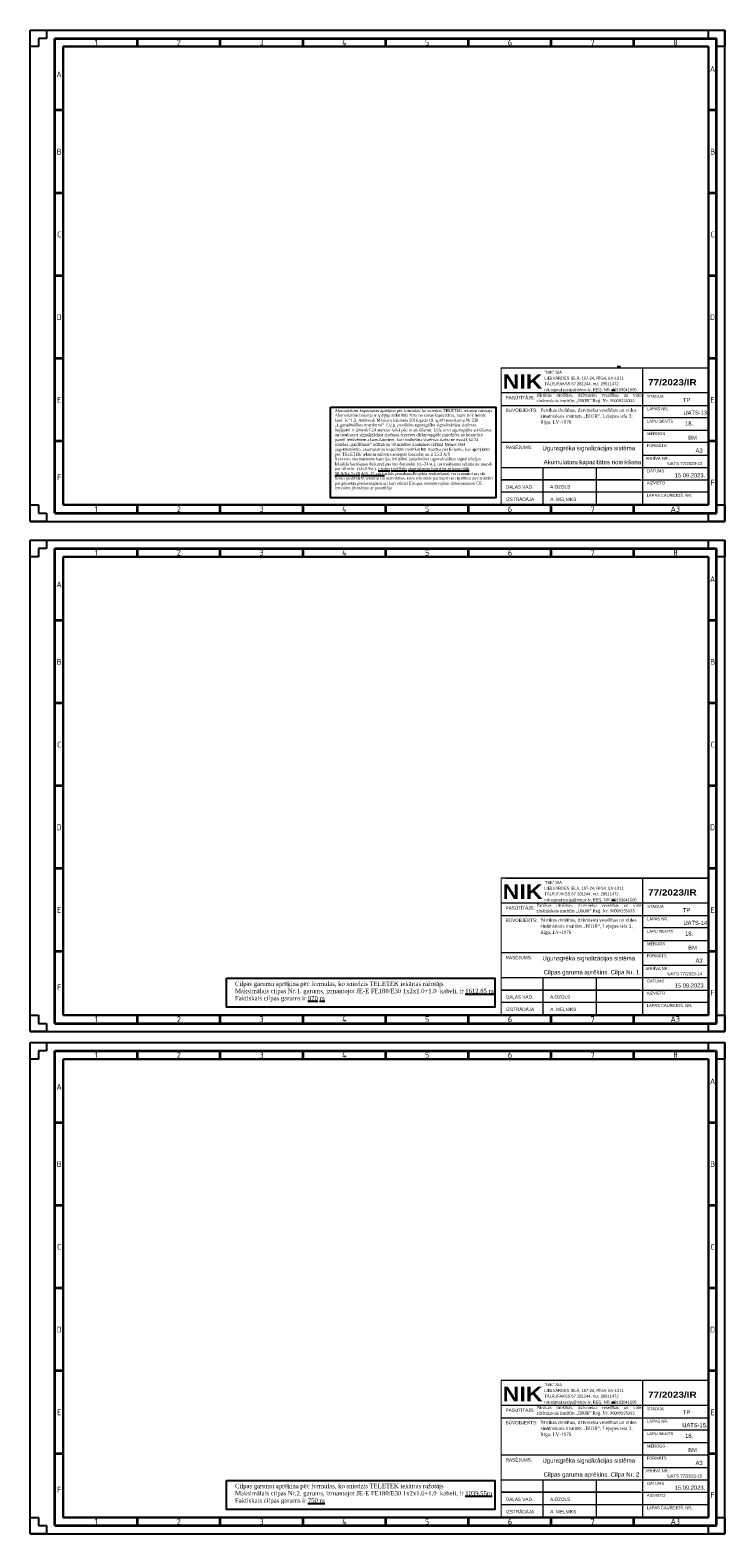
# Model space of a CAD drawing. Header units: millimetres. Extents: x -197461 to 862495, y -970068 to 63888.
# Tile 2 of 205: x -115221 to -58238, y -845112 to -721802. Entities that reach past the tile are written whole.
import ezdxf

# ---------------------------------------------------------------- set-up
doc = ezdxf.new("R2010")
doc.units = ezdxf.units.MM
doc.layers.get('0').update_dxf_attribs({"linetype": 'CONTINUOUS'})
for name, color, linetype, lineweight in [('00_rāmis', 7, 'CONTINUOUS', 18), ('00_text_rakstlaukums', 7, 'CONTINUOUS', 18), ('00_tieva', 7, 'CONTINUOUS', 15), ('Titlebox', 7, 'CONTINUOUS', 9)]:
    doc.layers.add(name, color=color, linetype=linetype, lineweight=lineweight)
for name, color, linetype in [('PDF_Geometry', 7, 'CONTINUOUS'), ('Rasējuma lapa', 7, 'CONTINUOUS'), ('UAS', 240, 'CONTINUOUS')]:
    doc.layers.add(name, color=color, linetype=linetype)
doc.styles.add('Arial_baltic', font='arial.ttf')
doc.styles.add('Bold', font='ariblk.ttf', dxfattribs={"height": 60})
doc.styles.add('Calibri', font='calibri.ttf')
doc.styles.add('ISO', font='iso')

# ---------------------------------------------------------------- blocks, each defined once
blk = doc.blocks.new('A3_L')
at = {"layer": 'Rasējuma lapa'}
for p, q in [((-420, 297), (0, 297)), ((-420, 0), (-420, 297)), ((-420, 287), (-420, 297)), ((-420, 297), (-410, 297)), ((-410, 292), (-415, 292)), ((-415, 292), (-415, 287)), ((-410, 297), (-410, 292)), ((-10, 297), (0, 297)), ((-10, 292), (-10, 297)), ((-5, 292), (-10, 292)), ((-5, 287), (-5, 292)), ((0, 0), (0, 297)), ((0, 297), (0, 287)), ((-415, 287), (-420, 287)), ((0, 287), (-5, 287)), ((-420, 0), (-420, 10)), ((-420, 10), (-415, 10)), ((-415, 10), (-415, 5)), ((-5, 5), (-5, 10)), ((-5, 10), (0, 10)), ((0, 10), (0, 0)), ((-420, 0), (0, 0)), ((-410, 0), (-420, 0)), ((-415, 5), (-410, 5)), ((-410, 5), (-410, 0)), ((-10, 0), (-10, 5)), ((-10, 5), (-5, 5)), ((0, 0), (-10, 0))]:
    blk.add_line(p, q, dxfattribs=at)
at = {"layer": 'Rasējuma lapa', "lineweight": 35}
for p, q in [((-405, 292), (-5, 292)), ((-405, 5), (-405, 292)), ((-355, 287), (-355, 292)), ((-305, 287), (-305, 292)), ((-255, 287), (-255, 292)), ((-205, 287), (-205, 292)), ((-155, 287), (-155, 292)), ((-105, 287), (-105, 292)), ((-55, 287), (-55, 292)), ((-5, 5), (-5, 292)), ((-400, 248.5), (-405, 248.5)), ((-5, 248.5), (-10, 248.5)), ((-400, 198.5), (-405, 198.5)), ((-5, 198.5), (-10, 198.5)), ((-400, 148.5), (-405, 148.5)), ((-5, 148.5), (-10, 148.5)), ((-400, 98.5), (-405, 98.5)), ((-5, 98.5), (-10, 98.5)), ((-400, 48.5), (-405, 48.5)), ((-5, 48.5), (-10, 48.5)), ((-355, 5), (-355, 10)), ((-305, 5), (-305, 10)), ((-255, 5), (-255, 10)), ((-205, 5), (-205, 10)), ((-155, 5), (-155, 10)), ((-105, 5), (-105, 10)), ((-55, 5), (-55, 10)), ((-405, 5), (-5, 5))]:
    blk.add_line(p, q, dxfattribs=at)
at = {"layer": 'Rasējuma lapa', "lineweight": 30}
for p, q in [((-400, 287), (-10, 287)), ((-400, 10), (-400, 287)), ((-10, 10), (-10, 287)), ((-400, 10), (-10, 10))]:
    blk.add_line(p, q, dxfattribs=at)
at = {"layer": 'Rasējuma lapa', "style": 'ISO'}
for s, p in [('1', (-380.88, 287.75)), ('2', (-331.29, 287.75)), ('3', (-281.3, 287.75)), ('4', (-231.4, 287.75)), ('5', (-181.3, 287.75)), ('6', (-131.21, 287.75)), ('7', (-81.22, 287.75)), ('8', (-31.22, 287.75)), ('A', (-9.07, 271.75)), ('A', (-404.07, 268.5)), ('B', (-403.9, 221.75)), ('B', (-8.9, 221.75)), ('C', (-403.64, 171.75)), ('C', (-8.64, 171.75)), ('D', (-404, 121.75)), ('D', (-9, 121.75)), ('E', (-403.73, 71.75)), ('E', (-8.73, 71.75)), ('F', (-403.73, 25)), ('F', (-8.73, 21.75)), ('1', (-380.88, 5.75)), ('2', (-331.29, 5.75)), ('3', (-281.3, 5.75)), ('4', (-231.4, 5.75)), ('5', (-181.3, 5.75)), ('6', (-131.21, 5.75)), ('7', (-81.22, 5.75)), ('A3', (-32.87, 5.75))]:
    blk.add_text(s, height=3.5, dxfattribs=at).set_placement(p)
blk = doc.blocks.new('*U1296')
at = {"layer": 'Rasējuma lapa'}
blk.add_blockref('A3_L', (0, 0), dxfattribs=at)

msp = doc.modelspace()

# ---------------------------------------------------------------- linework, layer by layer
at = {"color": 7}
for p, q in [((-66788.85293, -749417.52356), (-67079.48838, -749425.38762)), ((-67545.44929, -751319.95411), (-67234.16106, -751323.21484)), ((-67545.44929, -793149.70644), (-67234.16106, -793152.96717)), ((-67545.44929, -834334.47594), (-67234.16106, -834337.73667))]:
    msp.add_line(p, q, dxfattribs=at)
at = {"layer": '00_rāmis'}
for p, q in [((-59618.80658, -749520.30228), (-76577.89801, -749520.30222)), ((-59618.80343, -749520.30228), (-76577.89486, -749520.30222)), ((-59618.80658, -791350.0546), (-76577.89801, -791350.05455)), ((-59618.80343, -791350.0546), (-76577.89486, -791350.05455)), ((-59618.80658, -832534.8241), (-76577.89801, -832534.82405)), ((-59618.80343, -832534.8241), (-76577.89486, -832534.82405))]:
    msp.add_line(p, q, dxfattribs=at)
at = {"layer": '00_rāmis', "const_width": 84.79564}
for points in [[(-76577.90535, -760717.36989), (-59618.80343, -760717.36989), (-59618.80343, -749520.30228), (-76577.90535, -749520.30228)], [(-76577.90535, -802547.12222), (-59618.80343, -802547.12222), (-59618.80343, -791350.0546), (-76577.90535, -791350.0546)], [(-76577.90535, -843731.89172), (-59618.80343, -843731.89172), (-59618.80343, -832534.8241), (-76577.90535, -832534.8241)]]:
    msp.add_lwpolyline(points, close=True, dxfattribs=at)
at = {"layer": '00_tieva'}
for p, q in [((-64977.46606, -760717.37217), (-64977.46606, -749520.30222)), ((-59618.80658, -751556.22179), (-76577.89676, -751556.20609)), ((-64977.47527, -760717.37217), (-64977.47527, -751556.22179)), ((-76577.89772, -752574.88978), (-59618.81579, -752574.88978)), ((-59618.80658, -753593.26657), (-64977.47527, -753593.26655)), ((-64977.47527, -754611.93951), (-59618.81579, -754611.93951)), ((-59618.80658, -755629.18608), (-76577.90138, -755629.18603)), ((-64977.47527, -756647.85902), (-59618.81579, -756647.85902)), ((-76577.90282, -757665.10554), (-59618.80658, -757665.1056)), ((-76577.90282, -757665.10554), (-59618.80658, -757665.1056)), ((-73146.25541, -760717.37057), (-73146.25541, -757665.10554)), ((-68783.10934, -760717.37169), (-68783.10934, -757665.10554)), ((-65247.85072, -758682.63739), (-76577.9036, -758682.63739)), ((-76577.90282, -758682.63739), (-59618.80658, -758682.63744)), ((-65247.85072, -758682.63739), (-76442.22596, -758682.63739)), ((-65247.85072, -759700.16924), (-76577.9036, -759700.16924)), ((-59618.80658, -759700.16929), (-76442.22596, -759700.16924)), ((-64977.46606, -802547.1245), (-64977.46606, -791350.05455)), ((-59618.80658, -793385.97411), (-76577.89676, -793385.95842)), ((-64977.47527, -802547.1245), (-64977.47527, -793385.97411)), ((-76577.89772, -794404.64211), (-59618.81579, -794404.64211)), ((-59618.80658, -795423.0189), (-64977.47527, -795423.01888)), ((-64977.47527, -796441.69183), (-59618.81579, -796441.69183)), ((-59618.80658, -797458.93841), (-76577.90138, -797458.93836)), ((-64977.47527, -798477.61135), (-59618.81579, -798477.61135)), ((-76577.90282, -799494.85787), (-59618.80658, -799494.85792)), ((-76577.90282, -799494.85787), (-59618.80658, -799494.85792)), ((-73146.25541, -802547.12289), (-73146.25541, -799494.85787)), ((-68783.10934, -802547.12401), (-68783.10934, -799494.85787)), ((-65247.85072, -800512.38972), (-76577.9036, -800512.38972)), ((-76577.90282, -800512.38972), (-59618.80658, -800512.38977)), ((-65247.85072, -800512.38972), (-76442.22596, -800512.38972)), ((-65247.85072, -801529.92157), (-76577.9036, -801529.92157)), ((-59618.80658, -801529.92162), (-76442.22596, -801529.92157)), ((-64977.46606, -843731.894), (-64977.46606, -832534.82405)), ((-59618.80658, -834570.74362), (-76577.89676, -834570.72792)), ((-64977.47527, -843731.894), (-64977.47527, -834570.74362)), ((-76577.89772, -835589.41161), (-59618.81579, -835589.41161)), ((-59618.80658, -836607.7884), (-64977.47527, -836607.78838)), ((-64977.47527, -837626.46133), (-59618.81579, -837626.46133)), ((-59618.80658, -838643.70791), (-76577.90138, -838643.70786)), ((-64977.47527, -839662.38085), (-59618.81579, -839662.38085)), ((-76577.90282, -840679.62737), (-59618.80658, -840679.62742)), ((-76577.90282, -840679.62737), (-59618.80658, -840679.62742)), ((-73146.25541, -843731.89239), (-73146.25541, -840679.62737)), ((-68783.10934, -843731.89351), (-68783.10934, -840679.62737)), ((-65247.85072, -841697.15922), (-76577.9036, -841697.15922)), ((-76577.90282, -841697.15922), (-59618.80658, -841697.15927)), ((-65247.85072, -841697.15922), (-76442.22596, -841697.15922)), ((-65247.85072, -842714.69107), (-76577.9036, -842714.69107)), ((-59618.80658, -842714.69112), (-76442.22596, -842714.69107))]:
    msp.add_line(p, q, dxfattribs=at)
at = {"layer": 'PDF_Geometry', "lineweight": 9}
for points in [[(-76228.54176, -749501.49362), (-59616.06858, -749501.49362)], [(-76228.54176, -791331.24595), (-59616.06858, -791331.24595)], [(-76228.54176, -832516.01545), (-59616.06858, -832516.01545)]]:
    msp.add_lwpolyline(points, dxfattribs=at)
at = {"layer": 'UAS', "color": 1}
for points in [[(-90580.5435, -752731.20743), (-77027.90201, -752731.20743), (-77027.90201, -760168.96279), (-90580.5435, -760168.96279)], [(-99115.38099, -799538.84393), (-77108.24702, -799538.84393), (-77108.24702, -801925.18214), (-99115.38099, -801925.18214)], [(-99115.38099, -840723.61343), (-77108.24702, -840723.61343), (-77108.24702, -843109.95164), (-99115.38099, -843109.95164)]]:
    msp.add_lwpolyline(points, close=True, dxfattribs=at)

# ---------------------------------------------------------------- block references
at = {"layer": 'Rasējuma lapa', "xscale": 135.6730224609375, "yscale": 135.6730224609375, "zscale": 135.6730224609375}
for p in [(-58237.88142, -762097.08723), (-58237.88142, -803926.83956), (-58237.88142, -845111.60906)]:
    msp.add_blockref('*U1296', p, dxfattribs=at)

# ---------------------------------------------------------------- texts
at = {"layer": '00_rāmis', "color": 5, "style": 'Bold'}
for p in [(-76467.9119, -751212.72645), (-76467.9119, -793042.47878), (-76467.9119, -834227.24828)]:
    msp.add_text('NIK', height=1187.138947, dxfattribs=at).set_placement(p)
at = {"layer": '00_rāmis'}
for s, height, style, p in [('TĀLR./FAKSS 67 281244, m.t. 29511472', 237.4442015, 'Arial_baltic', (-73040.76773, -750920.28977)), ('LIELVĀRDES IELĀ, 107-24, RĪGA, LV-1011', 237.4442015, 'Arial_baltic', (-73040.76773, -750456.304)), ('"NIK" SIA', 237.444202, 'Arial_baltic', (-73022.25314, -749979.7376)), ('77/2023/IR', 508.773834, 'Bold', (-64539.18711, -750934.31404)), ('PASŪTĪTĀJS:', 271.3460449, 'Arial_baltic', (-76222.50141, -752086.03338)), ('PASŪTĪTĀJS:', 271.3460449, 'Arial_baltic', (-76222.4922, -752086.03338)), ('nik-signalizacija@inbox.lv, REĢ. NR. 40103041505', 237.4442015, 'Arial_baltic', (-73040.76773, -751413.51637)), ('STADIJA', 237.444202, 'Arial_baltic', (-64620.12407, -751956.23694)), ('TP', 338.3346, 'Arial_baltic', (-61683.89374, -752300.7074)), ('BŪVOBJEKTS:', 271.3460449, 'Arial_baltic', (-76222.49118, -753104.40521)), ('LAPAS NR.', 237.444202, 'Arial_baltic', (-64620.12407, -752973.76879)), ('UATS-13. ', 338.3346, 'Arial_baltic', (-61638.89374, -753345.94525)), ('LAPU SKAITS', 237.4442015, 'Arial_baltic', (-64620.12407, -753993.28667)), ('18.', 338.3346, 'Arial_baltic', (-61504.78851, -754221.35632)), ('RASĒJUMS:', 271.346045, 'Arial_baltic', (-76222.50105, -756159.56822)), ('FORMĀTS', 237.444202, 'Arial_baltic', (-64642.75673, -755998.06409)), ('MĒROGS', 237.444202, 'Arial_baltic', (-64620.12407, -755011.10379)), ('BM', 339.182556, 'Arial_baltic', (-61249.41725, -755386.1456)), ('ARHĪVA NR.:', 237.4442015, 'Arial_baltic', (-64746.28039, -757046.5672)), ('A3', 339.182556, 'Arial_baltic', (-60646.25416, -756442.85096)), ('DATUMS', 237.444202, 'Arial_baltic', (-64620.12313, -758064.36744)), ('UATS 77/2023-13', 254.3869171, 'Arial_baltic', (-62947.89852, -757477.6756)), ('15.09.2023.', 339.1825562, 'Arial_baltic', (-62360.29894, -758476.6219)), ('DAĻAS VAD.', 271.346045, 'Arial_baltic', (-76201.64383, -759394.00407)), ('A.OZOLS', 271.346045, 'Arial_baltic', (-72571.5422, -759389.27414)), ('AIZVIETO', 237.444202, 'Arial_baltic', (-64642.59309, -759052.27337)), ('IZSTRĀDĀJA', 271.346045, 'Arial_baltic', (-76201.64383, -760411.5359)), ('A. MEĻNIKS', 271.346045, 'Arial_baltic', (-72554.87915, -760411.53658)), ('LAPAS CAUREJOŠ. NR.', 237.4442015, 'Arial_baltic', (-64642.59366, -760069.9636)), ('"NIK" SIA', 237.444202, 'Arial_baltic', (-73022.25314, -791809.48992)), ('TĀLR./FAKSS 67 281244, m.t. 29511472', 237.4442015, 'Arial_baltic', (-73040.76773, -792750.0421)), ('LIELVĀRDES IELĀ, 107-24, RĪGA, LV-1011', 237.4442015, 'Arial_baltic', (-73040.76773, -792286.05633)), ('77/2023/IR', 508.773834, 'Bold', (-64539.18711, -792764.06637)), ('PASŪTĪTĀJS:', 271.3460449, 'Arial_baltic', (-76222.50141, -793915.78571)), ('PASŪTĪTĀJS:', 271.3460449, 'Arial_baltic', (-76222.4922, -793915.78571)), ('nik-signalizacija@inbox.lv, REĢ. NR. 40103041505', 237.4442015, 'Arial_baltic', (-73040.76773, -793243.2687)), ('STADIJA', 237.444202, 'Arial_baltic', (-64620.12407, -793785.98927)), ('TP', 338.3346, 'Arial_baltic', (-61683.89374, -794130.45973)), ('BŪVOBJEKTS:', 271.3460449, 'Arial_baltic', (-76222.49118, -794934.15753)), ('LAPAS NR.', 237.444202, 'Arial_baltic', (-64620.12407, -794803.52112)), ('UATS-14. ', 338.3346, 'Arial_baltic', (-61638.89374, -795175.69758)), ('LAPU SKAITS', 237.4442015, 'Arial_baltic', (-64620.12407, -795823.039)), ('MĒROGS', 237.444202, 'Arial_baltic', (-64620.12407, -796840.85612)), ('18.', 338.3346, 'Arial_baltic', (-61504.78851, -796051.10865)), ('RASĒJUMS:', 271.346045, 'Arial_baltic', (-76222.50105, -797989.32054)), ('FORMĀTS', 237.444202, 'Arial_baltic', (-64642.75673, -797827.81642)), ('BM', 339.182556, 'Arial_baltic', (-61249.41725, -797215.89792)), ('ARHĪVA NR.:', 237.4442015, 'Arial_baltic', (-64746.28039, -798876.31953)), ('UATS 77/2023-14', 254.3869171, 'Arial_baltic', (-62947.89852, -799307.42793)), ('A3', 339.182556, 'Arial_baltic', (-60646.25416, -798272.60328)), ('DATUMS', 237.444202, 'Arial_baltic', (-64620.12313, -799894.11976)), ('15.09.2023.', 339.1825562, 'Arial_baltic', (-62360.29894, -800306.37423)), ('DAĻAS VAD.', 271.346045, 'Arial_baltic', (-76201.64383, -801223.75639)), ('A.OZOLS', 271.346045, 'Arial_baltic', (-72571.5422, -801219.02647)), ('AIZVIETO', 237.444202, 'Arial_baltic', (-64642.59309, -800882.0257)), ('IZSTRĀDĀJA', 271.346045, 'Arial_baltic', (-76201.64383, -802241.28823)), ('A. MEĻNIKS', 271.346045, 'Arial_baltic', (-72554.87915, -802241.2889)), ('LAPAS CAUREJOŠ. NR.', 237.4442015, 'Arial_baltic', (-64642.59366, -801899.71592)), ('LIELVĀRDES IELĀ, 107-24, RĪGA, LV-1011', 237.4442015, 'Arial_baltic', (-73040.76773, -833470.82583)), ('"NIK" SIA', 237.444202, 'Arial_baltic', (-73022.25314, -832994.25943)), ('77/2023/IR', 508.773834, 'Bold', (-64539.18711, -833948.83587)), ('PASŪTĪTĀJS:', 271.3460449, 'Arial_baltic', (-76222.50141, -835100.55521)), ('PASŪTĪTĀJS:', 271.3460449, 'Arial_baltic', (-76222.4922, -835100.55521)), ('TĀLR./FAKSS 67 281244, m.t. 29511472', 237.4442015, 'Arial_baltic', (-73040.76773, -833934.8116)), ('nik-signalizacija@inbox.lv, REĢ. NR. 40103041505', 237.4442015, 'Arial_baltic', (-73040.76773, -834428.0382)), ('STADIJA', 237.444202, 'Arial_baltic', (-64620.12407, -834970.75877)), ('BŪVOBJEKTS:', 271.3460449, 'Arial_baltic', (-76222.49118, -836118.92704)), ('LAPAS NR.', 237.444202, 'Arial_baltic', (-64620.12407, -835988.29062)), ('UATS-15. ', 338.3346, 'Arial_baltic', (-61738.3691, -836360.46708)), ('TP', 338.3346, 'Arial_baltic', (-61683.89374, -835315.22923)), ('LAPU SKAITS', 237.4442015, 'Arial_baltic', (-64620.12407, -837007.8085)), ('18.', 338.3346, 'Arial_baltic', (-61504.78851, -837235.87815)), ('MĒROGS', 237.444202, 'Arial_baltic', (-64620.12407, -838025.62562)), ('BM', 339.182556, 'Arial_baltic', (-61249.41725, -838400.66742)), ('RASĒJUMS:', 271.346045, 'Arial_baltic', (-76222.50105, -839174.09005)), ('FORMĀTS', 237.444202, 'Arial_baltic', (-64642.75673, -839012.58592)), ('A3', 339.182556, 'Arial_baltic', (-60646.25416, -839457.37279)), ('ARHĪVA NR.:', 237.4442015, 'Arial_baltic', (-64746.28039, -840061.08903)), ('DATUMS', 237.444202, 'Arial_baltic', (-64620.12313, -841078.88926)), ('UATS 77/2023-15', 254.3869171, 'Arial_baltic', (-62947.89852, -840492.19743)), ('DAĻAS VAD.', 271.346045, 'Arial_baltic', (-76201.64383, -842408.52589)), ('A.OZOLS', 271.346045, 'Arial_baltic', (-72571.5422, -842403.79597)), ('AIZVIETO', 237.444202, 'Arial_baltic', (-64642.59309, -842066.7952)), ('15.09.2023.', 339.1825562, 'Arial_baltic', (-62360.29894, -841491.14373)), ('IZSTRĀDĀJA', 271.346045, 'Arial_baltic', (-76201.64383, -843426.05773)), ('A. MEĻNIKS', 271.346045, 'Arial_baltic', (-72554.87915, -843426.05841)), ('LAPAS CAUREJOŠ. NR.', 237.4442015, 'Arial_baltic', (-64642.59366, -843084.48542))]:
    msp.add_text(s, height=height, dxfattribs=dict(at, style=style)).set_placement(p)
at = {"layer": '00_text_rakstlaukums', "style": 'Arial_baltic', "width": 0.8}
for s, p in [('Ugunsgrēka signalizācijas sistēma', (-73203.89374, -756257.08684)), ('Akumulatoru kapacitātes noteikšana', (-73103.19032, -757399.49031)), ('Ugunsgrēka signalizācijas sistēma', (-73203.89374, -798086.83917)), ('Cilpas garuma aprēķins. Cilpa Nr. 1.', (-73103.19032, -799229.24263)), ('Ugunsgrēka signalizācijas sistēma', (-73203.89374, -839271.60867)), ('Cilpas garuma aprēķins. Cilpa Nr. 2.', (-73103.19032, -840414.01213))]:
    msp.add_text(s, height=356.141684, dxfattribs=at).set_placement(p)
at = {"layer": 'Titlebox', "attachment_point": 1, "style": 'Calibri'}
for s, insert, char_height, width in [('\\pxa0.66667,sm1.07917,qj;{\\fTimes New Roman|b0|i0|c186|p18;Pārtikas drošības, dzīvnieku veselības un vides zinātniskais institūts „BIOR” Reģ. Nr. \\fCalibri|b0|i0|c0|p34;\\H0.91667x;90009235333}', (-73693.34307, -751601.52344), 253.125, 8617.8480245), ('\\pxa0.66667,sm1.07917;{\\fTimes New Roman|b0|i0|c186|p18;\\H0.91667x;Pārtikas drošības, dzīvnieku veselības un vides zinātniskais institūts „BIOR”, \\fTimes New Roman|b0|i0|c0|p18;Lejupes iela 3, \\fTimes New Roman|b0|i0|c186|p18;\\PRīga, \\fTimes New Roman|b0|i0|c0|p18;LV-1076\\fCalibri|b0|i0|c0|p34;\\P\\pa0.25,s*,ql;\\fTimes New Roman|b0|i0|c0|p18; }', (-73375.60998, -752814.19892), 300, 8475.0517374), ('\\pxa0.66667,sm1.07917,qj;{\\fTimes New Roman|b0|i0|c186|p18;Pārtikas drošības, dzīvnieku veselības un vides zinātniskais institūts „BIOR” Reģ. Nr. \\fCalibri|b0|i0|c0|p34;\\H0.91667x;90009235333}', (-73693.34307, -793431.27577), 253.125, 8617.8480245), ('\\pxa0.66667,sm1.07917;{\\fTimes New Roman|b0|i0|c186|p18;\\H0.91667x;Pārtikas drošības, dzīvnieku veselības un vides zinātniskais institūts „BIOR”, \\fTimes New Roman|b0|i0|c0|p18;Lejupes iela 3, \\fTimes New Roman|b0|i0|c186|p18;\\PRīga, \\fTimes New Roman|b0|i0|c0|p18;LV-1076\\fCalibri|b0|i0|c0|p34;\\P\\pa0.25,s*,ql;\\fTimes New Roman|b0|i0|c0|p18; }', (-73375.60998, -794643.95124), 300, 8475.0517374), ('\\pxa0.66667,sm1.07917,qj;{\\fTimes New Roman|b0|i0|c186|p18;Pārtikas drošības, dzīvnieku veselības un vides zinātniskais institūts „BIOR” Reģ. Nr. \\fCalibri|b0|i0|c0|p34;\\H0.91667x;90009235333}', (-73693.34307, -834616.04527), 253.125, 8617.8480245), ('\\pxa0.66667,sm1.07917;{\\fTimes New Roman|b0|i0|c186|p18;\\H0.91667x;Pārtikas drošības, dzīvnieku veselības un vides zinātniskais institūts „BIOR”, \\fTimes New Roman|b0|i0|c0|p18;Lejupes iela 3, \\fTimes New Roman|b0|i0|c186|p18;\\PRīga, \\fTimes New Roman|b0|i0|c0|p18;LV-1076\\fCalibri|b0|i0|c0|p34;\\P\\pa0.25,s*,ql;\\fTimes New Roman|b0|i0|c0|p18; }', (-73375.60998, -835828.72075), 300, 8475.0517374)]:
    msp.add_mtext(s, dxfattribs=dict(at, insert=insert, char_height=char_height, width=width))
at = {"layer": 'UAS', "color": 7, "attachment_point": 1}
for s, insert, char_height, width in [('{\\fTimes New Roman|b0|i0|c186|p18;Akumulatoru kapacitates\\fTimes New Roman|b0|i0|c0|p18; aprēķina pēc formulas, ko sniedzis \\fTimes New Roman|b0|i0|c186|p18;TELETEK \\fTimes New Roman|b0|i0|c0|p18;iekārtas ražotājs\\fTimes New Roman|b0|i0|c186|p18; \\P\\fTimes New Roman|b0|i0|c0|p18;Akumulatoru baterija ir spējīga atdot līdz 70% no savas kapacitātes, tapēc tiek lietots koef. K=1,3. \\fTimes New Roman|b0|i0|c186|p18;\\C256;\\c0;Atbilstoši Ministru kabineta 2016.gada 19. aprīlī noteikumu Nr.238 „Ugunsdrošības noteikumi” 132.p.\\fTimes New Roman|b0|i0|c204|p18; \\fTimes New Roman|b0|i0|c186|p18;prasībām\\fTimes New Roman|b0|i0|c204|p18; \\fTimes New Roman|b0|i0|c186|p18;ugunsgrēka signalizācijas sistēmas bojājumi ir jānovērš 24 stundas laikā pēc to atklāšanas. Līdz ar to ugunsgr\\fTimes New Roman|b0|i0|c238|p18;ē\\fTimes New Roman|b0|i0|c186|p18;ka atklāšanas un trauksmes signaliz\\fTimes New Roman|b0|i0|c238|p18;ā\\fTimes New Roman|b0|i0|c186|p18;cijas sistēmas rezerves elektroapgāde paredzēta no kontroles panelī iebūvētiem akumulatoriem, kuri nodrošina sistēmas darbu ne mazāk kā 24 stundas „gaidīšanas” režīmā un 30 minūtes trauksmes režīmā\\fTimes New Roman|b0|i0|c0|p18;\\H1.15741x;\\C256; \\H0.864x;\\C7;Ņemot vērā augstākminēto, akumulatoru kapacitāte nedrīkst būt mazāka par lielumu, kas aprēķināts pēc TELETEK iekārtas ražotāja sniegtās formulas\\fTimes New Roman|b0|i0|c186|p18; un ir \\fTimes New Roman|b0|i0|c0|p18;25,3\\fTimes New Roman|b0|i0|c186|p18; A/S \\P\\fTimes New Roman|b0|i0|c0|p18;Rezerves akumulatoru baterijas ietilpībai janodrošina ugunsdrošības signalizācijas līdzekļu barošanau dežūrrežīmā trīs diennakti (t1=24 st.), un trauksmes režīmā ne mazāk par 30 min.  (t2=0.5st.). \\fTimes New Roman|b0|i0|c204|p18;\\LEso\\fTimes New Roman|b0|i0|c0|p18;š\\fTimes New Roman|b0|i0|c204|p18;as izv\\fTimes New Roman|b0|i0|c0|p18;ē\\fTimes New Roman|b0|i0|c204|p18;l\\fTimes New Roman|b0|i0|c0|p18;ē\\fTimes New Roman|b0|i0|c204|p18;t\\fTimes New Roman|b0|i0|c0|p18;ā\\fTimes New Roman|b0|i0|c204|p18;s akumulatoru baterijas ar kapacit\\fTimes New Roman|b0|i0|c0|p18;ā\\fTimes New Roman|b0|i0|c204|p18;ti \\fTimes New Roman|b0|i0|c0|p18;\\P36\\fTimes New Roman|b0|i0|c204|p18; A/S ( 2x\\fTimes New Roman|b0|i0|c186|p18;18\\fTimes New Roman|b0|i0|c204|p18; A/S, 12 vdc)\\fTimes New Roman|b0|i0|c0|p18;\\l atbils prasībām.Projekta realizēšanai var izmantot arī citi firmu piedāvātās iekārtas un materiālus, kuru tehniskie parametri un īpašības nav sliktāki par projektā piedāvātajiem un kuri atbilst Eiropas normatīvajiem dokumentiem CE. Izmaiņas jāsaskaņo ar pasutītāju}', (-90237.27792, -752876.89429), 238.260038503, 12793.5766029), ('{\\fTimes New Roman|b0|i0|c0|p18;Cilpas garumu aprēķina pēc formulas, ko sniedzis \\fTimes New Roman|b0|i0|c186|p18;TELETEK \\fTimes New Roman|b0|i0|c0|p18;iekārtas ražotājs\\fTimes New Roman|b0|i0|c186|p18; \\P\\fTimes New Roman|b0|i0|c0|p18;Maksimālais cilpas\\fTimes New Roman|b0|i0|c186|p18; Nr.1.\\fTimes New Roman|b0|i0|c0|p18; garums, izmantojot JE-E FE180/E30 1x2x1.0+1.0  kabeli, ir \\L1612,85 \\fTimes New Roman|b0|i0|c186|p18;m\\P\\lFaktiskais cilpas garums ir \\fTimes New Roman|b0|i0|c0|p18;\\L87\\fTimes New Roman|b0|i0|c186|p18;0 m\\l }', (-98410.40318, -799819.27894), 357.39005775, 22930.0008626), ('{\\fTimes New Roman|b0|i0|c0|p18;Cilpas garumu aprēķina pēc formulas, ko sniedzis \\fTimes New Roman|b0|i0|c186|p18;TELETEK \\fTimes New Roman|b0|i0|c0|p18;iekārtas ražotājs\\fTimes New Roman|b0|i0|c186|p18; \\P\\fTimes New Roman|b0|i0|c0|p18;Maksimālais cilpas\\fTimes New Roman|b0|i0|c186|p18; Nr.\\fTimes New Roman|b0|i0|c0|p18;2\\fTimes New Roman|b0|i0|c186|p18;.\\fTimes New Roman|b0|i0|c0|p18; garums, izmantojot JE-E FE180/E30 1x2x1.0+1.0  kabeli, ir \\L1039,55\\fTimes New Roman|b0|i0|c186|p18;m\\P\\lFaktiskais cilpas garums ir \\fTimes New Roman|b0|i0|c0|p18;\\L750\\fTimes New Roman|b0|i0|c186|p18; m\\l }', (-98410.40318, -841004.04844), 357.39005775, 22930.0008626)]:
    msp.add_mtext(s, dxfattribs=dict(at, insert=insert, char_height=char_height, width=width))

doc.saveas('drawing.dxf')
